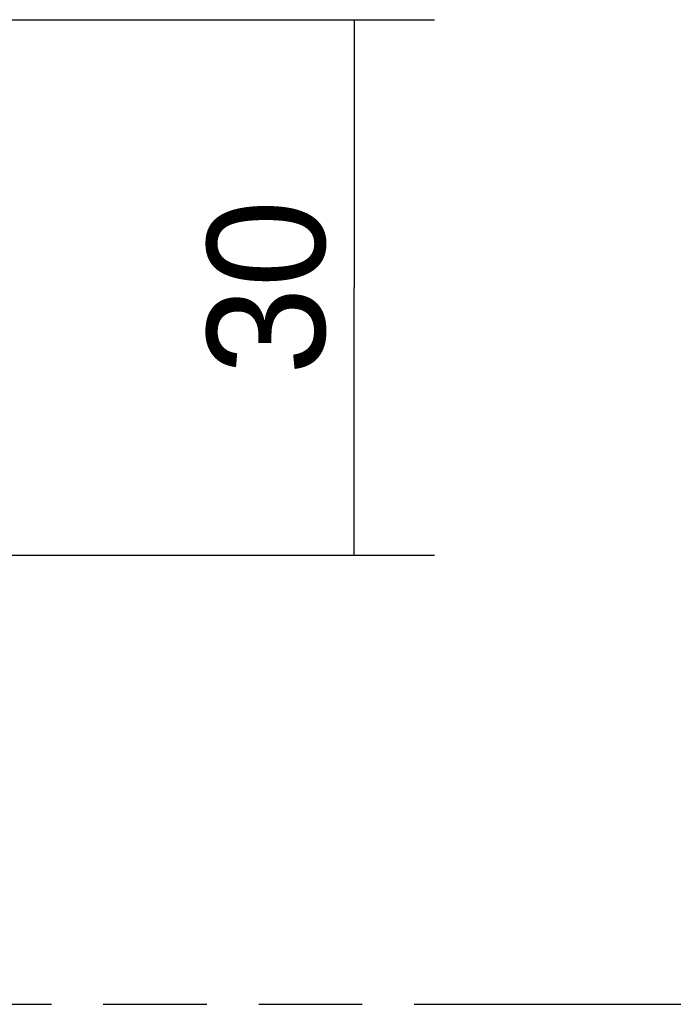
# Model space of a CAD drawing. Header units: millimetres. Extents: x 0 to 210, y 0 to 297.
# Tile 19 of 41: x 120 to 132, y 133 to 151. Entities that reach past the tile are written whole.
import ezdxf
from ezdxf.enums import TextEntityAlignment as Align

# ---------------------------------------------------------------- set-up
doc = ezdxf.new("R2010")
doc.units = ezdxf.units.MM
doc.header["$LTSCALE"] = 19.36
doc.linetypes.add('PHANTOM', pattern=[0.8, 0.45, -0.05, 0.1, -0.05, 0.1, -0.05])
doc.layers.get('0').update_dxf_attribs({"linetype": 'CONTINUOUS'})
doc.layers.add('DEFAULT_3', color=7, linetype='PHANTOM')
doc.layers.add('Z_DIM_2D', color=7, linetype='CONTINUOUS')
doc.styles.add('TEXTSTYLE_3', font='tridonic-metric-print-light.otf')
doc.dimstyles.new('DIMSTYLE_5', dxfattribs={"dimtxt": 2.2, "dimasz": 3.5, "dimexe": 1.5, "dimexo": 0, "dimgap": 0.55, "dimtad": 1, "dimdec": 3, "dimlfac": 3, "dimdsep": 46, "dimtxsty": 'TEXTSTYLE_3', "dimblk": '_FILLED', "dimblk1": '_FILLED', "dimblk2": '_FILLED', "dimcen": 0.09, "dimclrt": 5, "dimadec": 4, "dimazin": 2, "dimtp": 0.2, "dimtm": 0.2, "dimtfac": 1, "dimtdec": 3, "dimtofl": 0, "dimtmove": 0, "dimatfit": 3, "dimldrblk": '_FILLED', "dimfxl": 1, "dimtolj": 1, "dimarcsym": 0})

# ---------------------------------------------------------------- blocks, each defined once
blk = doc.blocks.new('*D6')
at = {"layer": 'Z_DIM_2D', "color": 2, "linetype": 'CONTINUOUS'}
for p, q in [((118.731, 151.07), (127.951, 151.07)), ((126.451, 151.07), (126.451, 146.07)), ((126.451, 141.07), (126.451, 146.07)), ((119.207, 141.07), (127.951, 141.07))]:
    blk.add_line(p, q, dxfattribs=at)
at = {"layer": 'Z_DIM_2D', "color": 5, "linetype": 'CONTINUOUS', "style": 'TEXTSTYLE_3'}
blk.add_text('30', height=2.2, rotation=90, dxfattribs=at).set_placement((125.901, 146.07), align=Align.CENTER)
blk = doc.blocks.new('_FILLED')
at = {"color": 0, "linetype": 'BYBLOCK'}
blk.add_solid([(0, 0), (-1, 0.125), (-1, -0.125)], dxfattribs=at)
blk = doc.blocks.new('_NONE')

msp = doc.modelspace()

# ---------------------------------------------------------------- linework, layer by layer
at = {"layer": 'DEFAULT_3', "color": 7, "linetype": 'PHANTOM'}
msp.add_line((50.12864, 132.68), (150.12864, 132.68), dxfattribs=at)

# ---------------------------------------------------------------- dimensions: what is measured, and where the dimension line sits
at = {"layer": 'Z_DIM_2D', "color": 2, "linetype": 'CONTINUOUS'}
dim = msp.add_linear_dim(base=(126.45135, 141.07), p1=(118.73096, 151.07), p2=(119.20715, 141.07), angle=270, dimstyle='DIMSTYLE_5', override={"dimblk1": 'NONE', "dimblk2": 'NONE', "dimsah": 1}, dxfattribs=at)
dim.commit()
dim.dimension.update_dxf_attribs({"geometry": '*D6', "text_midpoint": (126.45135, 146.0437), "dimtype": 160})

doc.saveas('drawing.dxf')
